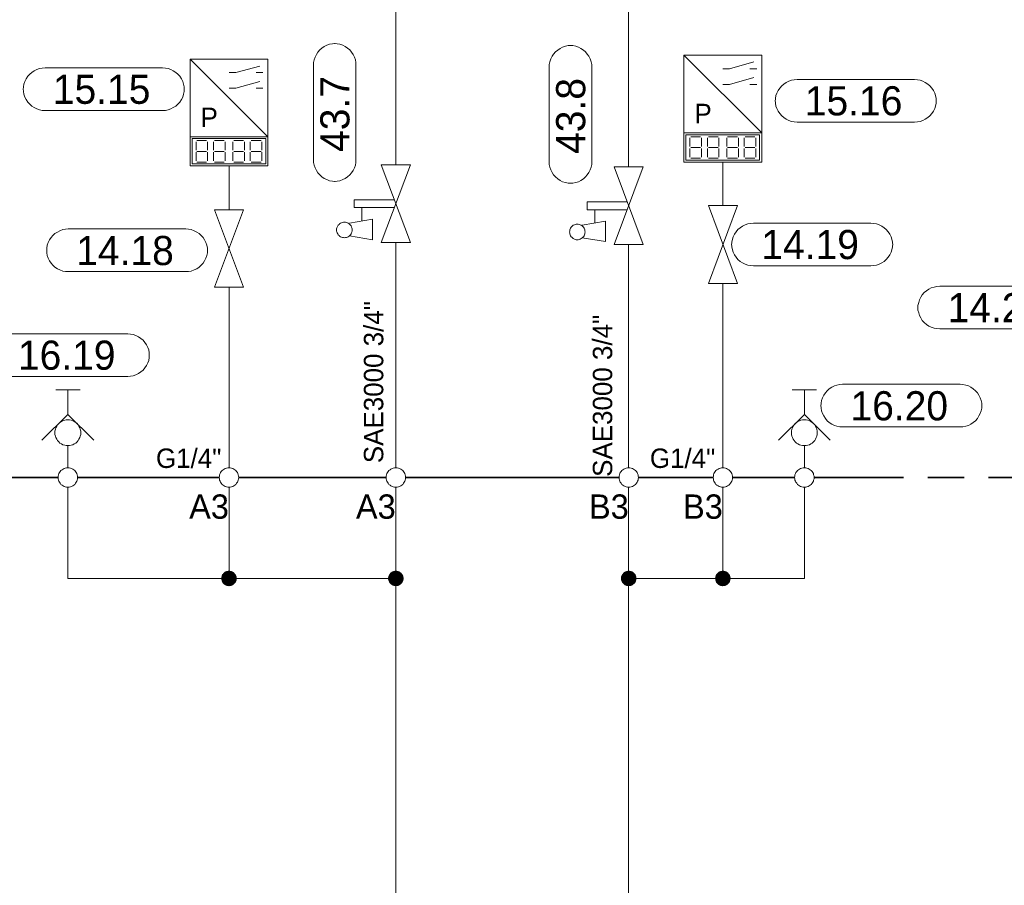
# Model space of a CAD drawing. Header units: millimetres. Extents: x 0 to 138, y 0 to 47.
# Tile 102 of 165: x 27.73 to 30.92, y 29.16 to 31.97. Entities that reach past the tile are written whole.
import ezdxf

# ---------------------------------------------------------------- set-up
doc = ezdxf.new("R2010")
doc.units = ezdxf.units.MM
for name, color, linetype in [('PDF_Geomertry', 7, 'Continuous'), ('PDF_Solid Fills', 7, 'Continuous'), ('PDF_Text', 7, 'Continuous')]:
    doc.layers.add(name, color=color, linetype=linetype)
doc.styles.add('PDF Arial', font='txt')

msp = doc.modelspace()

# ---------------------------------------------------------------- hatches: boundary and pattern name
at = {"layer": 'PDF_Solid Fills', "transparency": 33554559}
for points in [[(28.4118, 30.1554), (28.3938, 30.1735), (28.396, 30.1757)], [(28.4118, 30.1554), (28.396, 30.1757), (28.3988, 30.1776)], [(28.4118, 30.1554), (28.3988, 30.1776), (28.4021, 30.179)], [(28.4118, 30.1554), (28.4021, 30.179), (28.4049, 30.1799)], [(28.4118, 30.1554), (28.4049, 30.1799), (28.4085, 30.1804)], [(28.4118, 30.1554), (28.4085, 30.1804), (28.4118, 30.1813)], [(28.4118, 30.1554), (28.4118, 30.1813), (28.4146, 30.1804)], [(28.4118, 30.1554), (28.4146, 30.1804), (28.4182, 30.1799)], [(28.4118, 30.1554), (28.4182, 30.1799), (28.421, 30.179)], [(28.4118, 30.1554), (28.421, 30.179), (28.4243, 30.1776)], [(28.4118, 30.1554), (28.4243, 30.1776), (28.4271, 30.1757)], [(28.4118, 30.1554), (28.4271, 30.1757), (28.4293, 30.1735)], [(28.9521, 30.1554), (28.934, 30.1735), (28.9368, 30.1757)], [(28.9521, 30.1554), (28.9368, 30.1757), (28.9396, 30.1776)], [(28.9521, 30.1554), (28.9396, 30.1776), (28.9424, 30.179)], [(28.9521, 30.1554), (28.9424, 30.179), (28.946, 30.1799)], [(28.9521, 30.1554), (28.946, 30.1799), (28.9487, 30.1804)], [(28.9521, 30.1554), (28.9487, 30.1804), (28.9521, 30.1813)], [(28.9521, 30.1554), (28.9521, 30.1813), (28.9557, 30.1804)], [(28.9521, 30.1554), (28.9557, 30.1804), (28.9585, 30.1799)], [(28.9521, 30.1554), (28.9585, 30.1799), (28.9618, 30.179)], [(28.9521, 30.1554), (28.9618, 30.179), (28.9646, 30.1776)], [(28.9521, 30.1554), (28.9646, 30.1776), (28.9674, 30.1757)], [(28.9521, 30.1554), (28.9674, 30.1757), (28.9701, 30.1735)], [(29.7063, 30.1554), (29.689, 30.1735), (29.691, 30.1757)], [(29.7063, 30.1554), (29.691, 30.1757), (29.6938, 30.1776)], [(29.7063, 30.1554), (29.6938, 30.1776), (29.6974, 30.179)], [(29.7063, 30.1554), (29.6974, 30.179), (29.7001, 30.1799)], [(29.7063, 30.1554), (29.7001, 30.1799), (29.7035, 30.1804)], [(29.7063, 30.1554), (29.7035, 30.1804), (29.7063, 30.1813)], [(29.7063, 30.1554), (29.7063, 30.1813), (29.7099, 30.1804)], [(29.7063, 30.1554), (29.7099, 30.1804), (29.7132, 30.1799)], [(29.7063, 30.1554), (29.7132, 30.1799), (29.716, 30.179)], [(29.7063, 30.1554), (29.716, 30.179), (29.7196, 30.1776)], [(29.7063, 30.1554), (29.7196, 30.1776), (29.7215, 30.1757)], [(29.7063, 30.1554), (29.7215, 30.1757), (29.7243, 30.1735)], [(30.0113, 30.1554), (29.9938, 30.1735), (29.996, 30.1757)], [(30.0113, 30.1554), (29.996, 30.1757), (29.9987, 30.1776)], [(30.0113, 30.1554), (29.9987, 30.1776), (30.0021, 30.179)], [(30.0113, 30.1554), (30.0021, 30.179), (30.0049, 30.1799)], [(30.0113, 30.1554), (30.0049, 30.1799), (30.0085, 30.1804)], [(30.0113, 30.1554), (30.0085, 30.1804), (30.0113, 30.1813)], [(30.0113, 30.1554), (30.0113, 30.1813), (30.0146, 30.1804)], [(30.0113, 30.1554), (30.0146, 30.1804), (30.0182, 30.1799)], [(30.0113, 30.1554), (30.0182, 30.1799), (30.021, 30.179)], [(30.0113, 30.1554), (30.021, 30.179), (30.0243, 30.1776)], [(30.0113, 30.1554), (30.0243, 30.1776), (30.0271, 30.1757)], [(30.0113, 30.1554), (30.0271, 30.1757), (30.0293, 30.1735)], [(28.4118, 30.1554), (28.3863, 30.1554), (28.3868, 30.159)], [(28.4118, 30.1554), (28.3868, 30.1526), (28.3863, 30.1554)], [(28.4118, 30.1554), (28.3868, 30.159), (28.3876, 30.1624)], [(28.4118, 30.1554), (28.3876, 30.1493), (28.3868, 30.1526)], [(28.4118, 30.1554), (28.3876, 30.1624), (28.3882, 30.1651)], [(28.4118, 30.1554), (28.3882, 30.1465), (28.3876, 30.1493)], [(28.4118, 30.1554), (28.3882, 30.1651), (28.3896, 30.1688)], [(28.4118, 30.1554), (28.3896, 30.1429), (28.3882, 30.1465)], [(28.4118, 30.1554), (28.3896, 30.1688), (28.3918, 30.1707)], [(28.4118, 30.1554), (28.3918, 30.1401), (28.3896, 30.1429)], [(28.4118, 30.1554), (28.3918, 30.1707), (28.3938, 30.1735)], [(28.4118, 30.1554), (28.3938, 30.1382), (28.3918, 30.1401)], [(28.4118, 30.1554), (28.396, 30.136), (28.3938, 30.1382)], [(28.4118, 30.1554), (28.3988, 30.134), (28.396, 30.136)], [(28.4118, 30.1554), (28.4021, 30.1326), (28.3988, 30.134)], [(28.4118, 30.1554), (28.4049, 30.1313), (28.4021, 30.1326)], [(28.4118, 30.1554), (28.4085, 30.1313), (28.4049, 30.1313)], [(28.4118, 30.1554), (28.4118, 30.1304), (28.4085, 30.1313)], [(28.4118, 30.1554), (28.4293, 30.1735), (28.4312, 30.1707)], [(28.4118, 30.1554), (28.4312, 30.1707), (28.4335, 30.1688)], [(28.4118, 30.1554), (28.4335, 30.1688), (28.4349, 30.1651)], [(28.4118, 30.1554), (28.4349, 30.1651), (28.4363, 30.1624)], [(28.4118, 30.1554), (28.4363, 30.1624), (28.4363, 30.159)], [(28.4118, 30.1554), (28.4363, 30.159), (28.4368, 30.1554)], [(28.4118, 30.1554), (28.4146, 30.1313), (28.4118, 30.1304)], [(28.4118, 30.1554), (28.4182, 30.1313), (28.4146, 30.1313)], [(28.4118, 30.1554), (28.421, 30.1326), (28.4182, 30.1313)], [(28.4118, 30.1554), (28.4243, 30.134), (28.421, 30.1326)], [(28.4118, 30.1554), (28.4271, 30.136), (28.4243, 30.134)], [(28.4118, 30.1554), (28.4293, 30.1382), (28.4271, 30.136)], [(28.4118, 30.1554), (28.4312, 30.1401), (28.4293, 30.1382)], [(28.4118, 30.1554), (28.4335, 30.1429), (28.4312, 30.1401)], [(28.4118, 30.1554), (28.4349, 30.1465), (28.4335, 30.1429)], [(28.4118, 30.1554), (28.4363, 30.1493), (28.4349, 30.1465)], [(28.4118, 30.1554), (28.4363, 30.1526), (28.4363, 30.1493)], [(28.4118, 30.1554), (28.4368, 30.1554), (28.4363, 30.1526)], [(28.9521, 30.1554), (28.9271, 30.159), (28.9279, 30.1624)], [(28.9521, 30.1554), (28.9271, 30.1554), (28.9271, 30.159)], [(28.9521, 30.1554), (28.9271, 30.1526), (28.9271, 30.1554)], [(28.9521, 30.1554), (28.9279, 30.1493), (28.9271, 30.1526)], [(28.9521, 30.1554), (28.9279, 30.1624), (28.9293, 30.1651)], [(28.9521, 30.1554), (28.9293, 30.1465), (28.9279, 30.1493)], [(28.9521, 30.1554), (28.9293, 30.1651), (28.9307, 30.1688)], [(28.9521, 30.1554), (28.9307, 30.1429), (28.9293, 30.1465)], [(28.9521, 30.1554), (28.9307, 30.1688), (28.9321, 30.1707)], [(28.9521, 30.1554), (28.9321, 30.1401), (28.9307, 30.1429)], [(28.9521, 30.1554), (28.9321, 30.1707), (28.934, 30.1735)], [(28.9521, 30.1554), (28.934, 30.1382), (28.9321, 30.1401)], [(28.9521, 30.1554), (28.9368, 30.136), (28.934, 30.1382)], [(28.9521, 30.1554), (28.9396, 30.134), (28.9368, 30.136)], [(28.9521, 30.1554), (28.9424, 30.1326), (28.9396, 30.134)], [(28.9521, 30.1554), (28.946, 30.1313), (28.9424, 30.1326)], [(28.9521, 30.1554), (28.9487, 30.1313), (28.946, 30.1313)], [(28.9521, 30.1554), (28.9521, 30.1304), (28.9487, 30.1313)], [(28.9521, 30.1554), (28.9701, 30.1735), (28.9724, 30.1707)], [(28.9521, 30.1554), (28.9724, 30.1707), (28.9737, 30.1688)], [(28.9521, 30.1554), (28.9737, 30.1688), (28.9757, 30.1651)], [(28.9521, 30.1554), (28.9757, 30.1651), (28.9765, 30.1624)], [(28.9521, 30.1554), (28.9765, 30.1624), (28.9771, 30.159)], [(28.9521, 30.1554), (28.9771, 30.159), (28.9771, 30.1554)], [(28.9521, 30.1554), (28.9557, 30.1313), (28.9521, 30.1304)], [(28.9521, 30.1554), (28.9585, 30.1313), (28.9557, 30.1313)], [(28.9521, 30.1554), (28.9618, 30.1326), (28.9585, 30.1313)], [(28.9521, 30.1554), (28.9646, 30.134), (28.9618, 30.1326)], [(28.9521, 30.1554), (28.9674, 30.136), (28.9646, 30.134)], [(28.9521, 30.1554), (28.9701, 30.1382), (28.9674, 30.136)], [(28.9521, 30.1554), (28.9724, 30.1401), (28.9701, 30.1382)], [(28.9521, 30.1554), (28.9737, 30.1429), (28.9724, 30.1401)], [(28.9521, 30.1554), (28.9757, 30.1465), (28.9737, 30.1429)], [(28.9521, 30.1554), (28.9765, 30.1493), (28.9757, 30.1465)], [(28.9521, 30.1554), (28.9771, 30.1526), (28.9765, 30.1493)], [(28.9521, 30.1554), (28.9771, 30.1554), (28.9771, 30.1526)], [(29.7063, 30.1554), (29.6813, 30.1554), (29.6821, 30.159)], [(29.7063, 30.1554), (29.6821, 30.1526), (29.6813, 30.1554)], [(29.7063, 30.1554), (29.6821, 30.1624), (29.6835, 30.1651)], [(29.7063, 30.1554), (29.6821, 30.159), (29.6821, 30.1624)], [(29.7063, 30.1554), (29.6821, 30.1493), (29.6821, 30.1526)], [(29.7063, 30.1554), (29.6835, 30.1465), (29.6821, 30.1493)], [(29.7063, 30.1554), (29.6835, 30.1651), (29.6849, 30.1688)], [(29.7063, 30.1554), (29.6849, 30.1429), (29.6835, 30.1465)], [(29.7063, 30.1554), (29.6849, 30.1688), (29.6868, 30.1707)], [(29.7063, 30.1554), (29.6868, 30.1401), (29.6849, 30.1429)], [(29.7063, 30.1554), (29.6868, 30.1707), (29.689, 30.1735)], [(29.7063, 30.1554), (29.689, 30.1382), (29.6868, 30.1401)], [(29.7063, 30.1554), (29.691, 30.136), (29.689, 30.1382)], [(29.7063, 30.1554), (29.6938, 30.134), (29.691, 30.136)], [(29.7063, 30.1554), (29.6974, 30.1326), (29.6938, 30.134)], [(29.7063, 30.1554), (29.7001, 30.1313), (29.6974, 30.1326)], [(29.7063, 30.1554), (29.7035, 30.1313), (29.7001, 30.1313)], [(29.7063, 30.1554), (29.7063, 30.1304), (29.7035, 30.1313)], [(29.7063, 30.1554), (29.7243, 30.1735), (29.7265, 30.1707)], [(29.7063, 30.1554), (29.7265, 30.1707), (29.7285, 30.1688)], [(29.7063, 30.1554), (29.7285, 30.1688), (29.7299, 30.1651)], [(29.7063, 30.1554), (29.7299, 30.1651), (29.7307, 30.1624)], [(29.7063, 30.1554), (29.7307, 30.1624), (29.7313, 30.159)], [(29.7063, 30.1554), (29.7313, 30.159), (29.7321, 30.1554)], [(29.7063, 30.1554), (29.7099, 30.1313), (29.7063, 30.1304)], [(29.7063, 30.1554), (29.7132, 30.1313), (29.7099, 30.1313)], [(29.7063, 30.1554), (29.716, 30.1326), (29.7132, 30.1313)], [(29.7063, 30.1554), (29.7196, 30.134), (29.716, 30.1326)], [(29.7063, 30.1554), (29.7215, 30.136), (29.7196, 30.134)], [(29.7063, 30.1554), (29.7243, 30.1382), (29.7215, 30.136)], [(29.7063, 30.1554), (29.7265, 30.1401), (29.7243, 30.1382)], [(29.7063, 30.1554), (29.7285, 30.1429), (29.7265, 30.1401)], [(29.7063, 30.1554), (29.7299, 30.1465), (29.7285, 30.1429)], [(29.7063, 30.1554), (29.7307, 30.1493), (29.7299, 30.1465)], [(29.7063, 30.1554), (29.7313, 30.1526), (29.7307, 30.1493)], [(29.7063, 30.1554), (29.7321, 30.1554), (29.7313, 30.1526)], [(30.0113, 30.1554), (29.9863, 30.1554), (29.9868, 30.159)], [(30.0113, 30.1554), (29.9868, 30.1526), (29.9863, 30.1554)], [(30.0113, 30.1554), (29.9868, 30.159), (29.9876, 30.1624)], [(30.0113, 30.1554), (29.9876, 30.1493), (29.9868, 30.1526)], [(30.0113, 30.1554), (29.9876, 30.1624), (29.9882, 30.1651)], [(30.0113, 30.1554), (29.9882, 30.1465), (29.9876, 30.1493)], [(30.0113, 30.1554), (29.9882, 30.1651), (29.9896, 30.1688)], [(30.0113, 30.1554), (29.9896, 30.1429), (29.9882, 30.1465)], [(30.0113, 30.1554), (29.9896, 30.1688), (29.9918, 30.1707)], [(30.0113, 30.1554), (29.9918, 30.1401), (29.9896, 30.1429)], [(30.0113, 30.1554), (29.9918, 30.1707), (29.9938, 30.1735)], [(30.0113, 30.1554), (29.9938, 30.1382), (29.9918, 30.1401)], [(30.0113, 30.1554), (29.996, 30.136), (29.9938, 30.1382)], [(30.0113, 30.1554), (29.9987, 30.134), (29.996, 30.136)], [(30.0113, 30.1554), (30.0021, 30.1326), (29.9987, 30.134)], [(30.0113, 30.1554), (30.0049, 30.1313), (30.0021, 30.1326)], [(30.0113, 30.1554), (30.0085, 30.1313), (30.0049, 30.1313)], [(30.0113, 30.1554), (30.0113, 30.1304), (30.0085, 30.1313)], [(30.0113, 30.1554), (30.0293, 30.1735), (30.0313, 30.1707)], [(30.0113, 30.1554), (30.0313, 30.1707), (30.0335, 30.1688)], [(30.0113, 30.1554), (30.0335, 30.1688), (30.0349, 30.1651)], [(30.0113, 30.1554), (30.0349, 30.1651), (30.0354, 30.1624)], [(30.0113, 30.1554), (30.0354, 30.1624), (30.0363, 30.159)], [(30.0113, 30.1554), (30.0363, 30.159), (30.0368, 30.1554)], [(30.0113, 30.1554), (30.0146, 30.1313), (30.0113, 30.1304)], [(30.0113, 30.1554), (30.0182, 30.1313), (30.0146, 30.1313)], [(30.0113, 30.1554), (30.021, 30.1326), (30.0182, 30.1313)], [(30.0113, 30.1554), (30.0243, 30.134), (30.021, 30.1326)], [(30.0113, 30.1554), (30.0271, 30.136), (30.0243, 30.134)], [(30.0113, 30.1554), (30.0293, 30.1382), (30.0271, 30.136)], [(30.0113, 30.1554), (30.0313, 30.1401), (30.0293, 30.1382)], [(30.0113, 30.1554), (30.0335, 30.1429), (30.0313, 30.1401)], [(30.0113, 30.1554), (30.0349, 30.1465), (30.0335, 30.1429)], [(30.0113, 30.1554), (30.0354, 30.1493), (30.0349, 30.1465)], [(30.0113, 30.1554), (30.0363, 30.1526), (30.0354, 30.1493)], [(30.0113, 30.1554), (30.0368, 30.1554), (30.0363, 30.1526)]]:
    msp.add_hatch(color=256, dxfattribs=at).paths.add_polyline_path(points)

# ---------------------------------------------------------------- linework, layer by layer
at = {"layer": 'PDF_Geomertry', "lineweight": 15}
for points in [[(28.9521, 32.8304), (28.9521, 31.4951)], [(29.7063, 32.8304), (29.7063, 31.4888)], [(28.2854, 31.586), (28.2854, 31.4915), (28.5376, 31.4915), (28.5376, 31.586), (28.2854, 31.8374)], [(29.8854, 31.5985), (29.8854, 31.504), (30.1376, 31.504), (30.1376, 31.5985), (29.8854, 31.8499)], [(28.4118, 31.7938), (28.4335, 31.7938), (28.5118, 31.8151)], [(30.0113, 31.8063), (30.0335, 31.8063), (30.1118, 31.8285)], [(30.0993, 31.8063), (30.1215, 31.8063)], [(28.4993, 31.7938), (28.5215, 31.7938)], [(30.0113, 31.7554), (30.0335, 31.7554), (30.1118, 31.7776)], [(28.4118, 31.7429), (28.4335, 31.7429), (28.5118, 31.7651)], [(28.4993, 31.7429), (28.5215, 31.7429)], [(30.0993, 31.7554), (30.1215, 31.7554)], [(29.9049, 31.5549), (29.9049, 31.5826)], [(29.9076, 31.586), (29.939, 31.586)], [(29.9424, 31.5826), (29.9424, 31.5549)], [(29.9613, 31.5549), (29.9613, 31.5826)], [(29.9646, 31.586), (29.996, 31.586)], [(29.9987, 31.5826), (29.9987, 31.5549)], [(30.0243, 31.5549), (30.0243, 31.5826)], [(30.0271, 31.586), (30.0585, 31.586)], [(30.0618, 31.5826), (30.0618, 31.5549)], [(30.0807, 31.5549), (30.0807, 31.5826)], [(30.084, 31.586), (30.1154, 31.586)], [(30.1182, 31.5826), (30.1182, 31.5549)], [(28.3049, 31.5424), (28.3049, 31.5701)], [(28.3076, 31.5735), (28.339, 31.5735)], [(28.3424, 31.5701), (28.3424, 31.5424)], [(28.3613, 31.5424), (28.3613, 31.5701)], [(28.3646, 31.5735), (28.396, 31.5735)], [(28.3988, 31.5701), (28.3988, 31.5424)], [(28.4243, 31.5424), (28.4243, 31.5701)], [(28.4271, 31.5735), (28.4585, 31.5735)], [(28.4618, 31.5701), (28.4618, 31.5424)], [(28.4807, 31.5424), (28.4807, 31.5701)], [(28.484, 31.5735), (28.5154, 31.5735)], [(28.5182, 31.5701), (28.5182, 31.5424)], [(29.9049, 31.5201), (29.9049, 31.5485)], [(29.9076, 31.5513), (29.939, 31.5513)], [(29.9424, 31.5485), (29.9424, 31.5201)], [(29.9613, 31.5201), (29.9613, 31.5485)], [(29.9646, 31.5513), (29.996, 31.5513)], [(29.9987, 31.5485), (29.9987, 31.5201)], [(30.0243, 31.5201), (30.0243, 31.5485)], [(30.0271, 31.5513), (30.0585, 31.5513)], [(30.0618, 31.5485), (30.0618, 31.5201)], [(30.0807, 31.5201), (30.0807, 31.5485)], [(30.084, 31.5513), (30.1154, 31.5513)], [(30.1182, 31.5485), (30.1182, 31.5201)], [(28.3049, 31.5076), (28.3049, 31.536)], [(28.3076, 31.5388), (28.339, 31.5388)], [(28.3424, 31.536), (28.3424, 31.5076)], [(28.3613, 31.5076), (28.3613, 31.536)], [(28.3646, 31.5388), (28.396, 31.5388)], [(28.3988, 31.536), (28.3988, 31.5076)], [(28.4243, 31.5076), (28.4243, 31.536)], [(28.4271, 31.5388), (28.4585, 31.5388)], [(28.4618, 31.536), (28.4618, 31.5076)], [(28.4807, 31.5076), (28.4807, 31.536)], [(28.484, 31.5388), (28.5154, 31.5388)], [(28.5182, 31.536), (28.5182, 31.5076)], [(29.939, 31.5165), (29.9076, 31.5165)], [(29.996, 31.5165), (29.9646, 31.5165)], [(30.0585, 31.5165), (30.0271, 31.5165)], [(30.1154, 31.5165), (30.084, 31.5165)], [(28.339, 31.504), (28.3076, 31.504)], [(28.396, 31.504), (28.3646, 31.504)], [(28.4118, 31.4915), (28.4118, 31.3499)], [(28.4585, 31.504), (28.4271, 31.504)], [(28.5154, 31.504), (28.484, 31.504)], [(30.0113, 31.504), (30.0113, 31.3632)], [(28.946, 31.3568), (28.8168, 31.3568), (28.8168, 31.3818), (28.946, 31.3818)], [(28.8424, 31.3124), (28.8424, 31.3568)], [(29.7001, 31.3499), (29.5715, 31.3499), (29.5715, 31.3757), (29.7001, 31.3757)], [(29.5965, 31.3063), (29.5965, 31.3499)], [(28.8015, 31.2651), (28.8765, 31.2526), (28.8765, 31.3188), (28.8015, 31.3063)], [(29.5557, 31.259), (29.6313, 31.2465), (29.6313, 31.3124), (29.5557, 31.2999)], [(28.9521, 31.2437), (28.9521, 30.5138)], [(29.7063, 31.2374), (29.7063, 30.5138)], [(30.0113, 31.111), (30.0113, 30.5138)], [(31.0946, 30.9638), (30.714, 30.9638), (30.7049, 30.9646), (30.696, 30.966), (30.6868, 30.9693), (30.6785, 30.9729), (30.671, 30.9785), (30.664, 30.9846), (30.6576, 30.9915), (30.6529, 30.9993), (30.6488, 31.0076), (30.646, 31.016), (30.6437, 31.0249), (30.6432, 31.0346), (30.6432, 31.0313), (30.6437, 31.0401), (30.646, 31.0493), (30.6488, 31.0582), (30.6529, 31.0665), (30.6576, 31.0743), (30.664, 31.0813), (30.671, 31.0874), (30.6785, 31.0924), (30.6868, 31.0965), (30.696, 31.0993), (30.7049, 31.1013), (30.714, 31.1021), (31.0946, 31.1021)], [(28.4118, 31.0985), (28.4118, 30.5138)], [(27.7029, 30.9479), (28.0835, 30.9479), (28.0835, 30.9479), (28.0924, 30.9471), (28.1015, 30.9457), (28.1099, 30.9424), (28.1182, 30.9382), (28.1265, 30.9332), (28.1335, 30.9271), (28.139, 30.9201), (28.1446, 30.9124), (28.1488, 30.904), (28.1515, 30.8957), (28.1529, 30.8868), (28.1535, 30.8771), (28.1535, 30.8804), (28.1529, 30.8715), (28.1515, 30.8618), (28.1488, 30.8535), (28.1446, 30.8451), (28.139, 30.8374), (28.1335, 30.8304), (28.1265, 30.8243), (28.1182, 30.8193), (28.1099, 30.8151), (28.1015, 30.8118), (28.0924, 30.8104), (28.0835, 30.8096), (27.7029, 30.8096)], [(27.8507, 30.766), (27.9293, 30.766)], [(27.8896, 30.6868), (27.8896, 30.766)], [(30.2363, 30.766), (30.3146, 30.766)], [(30.2757, 30.6868), (30.2757, 30.766)], [(27.9738, 30.6035), (27.8896, 30.6868), (27.8057, 30.6035)], [(30.359, 30.6035), (30.2757, 30.6868), (30.1918, 30.6035)], [(27.8896, 30.586), (27.8896, 30.561), (27.8896, 30.5138)], [(30.2757, 30.586), (30.2757, 30.561), (30.2757, 30.5138)], [(27.8896, 30.4513), (27.8896, 30.1554), (28.4118, 30.1554), (28.9521, 30.1554)], [(28.4118, 30.4513), (28.4118, 30.1554)], [(28.9521, 30.4513), (28.9521, 30.1554), (28.9521, 28.8638)], [(29.7063, 28.8638), (29.7063, 30.1554), (29.7063, 30.4513)], [(29.7063, 30.1554), (30.0113, 30.1554), (30.2757, 30.1554), (30.2757, 30.4513)], [(30.0113, 30.4513), (30.0113, 30.1554)]]:
    msp.add_lwpolyline(points, dxfattribs=at)
for points in [[(28.7529, 31.8882), (28.7618, 31.8874), (28.771, 31.8854), (28.7799, 31.8826), (28.7882, 31.8785), (28.796, 31.8729), (28.8029, 31.8674), (28.8085, 31.8604), (28.814, 31.8526), (28.8182, 31.8443), (28.821, 31.8354), (28.8229, 31.8263), (28.8229, 31.8174), (28.8229, 31.5124), (28.8229, 31.5026), (28.821, 31.4937), (28.8182, 31.4854), (28.814, 31.4771), (28.8085, 31.4693), (28.8029, 31.4624), (28.796, 31.4563), (28.7882, 31.4507), (28.7799, 31.4471), (28.771, 31.4438), (28.7618, 31.4424), (28.7529, 31.4415), (28.7557, 31.4415), (28.7465, 31.4424), (28.7376, 31.4438), (28.7285, 31.4471), (28.7201, 31.4507), (28.7126, 31.4563), (28.7057, 31.4624), (28.6993, 31.4693), (28.6946, 31.4771), (28.6904, 31.4854), (28.6876, 31.4937), (28.6854, 31.5026), (28.6849, 31.5124), (28.6849, 31.8174), (28.6854, 31.8263), (28.6876, 31.8354), (28.6904, 31.8443), (28.6946, 31.8526), (28.6993, 31.8604), (28.7057, 31.8674), (28.7126, 31.8729), (28.7201, 31.8785), (28.7285, 31.8826), (28.7376, 31.8854), (28.7465, 31.8874), (28.7557, 31.8882), (28.7529, 31.8882)], [(29.5168, 31.8813), (29.5257, 31.8813), (29.5349, 31.879), (29.5437, 31.8763), (29.5515, 31.8721), (29.5599, 31.8665), (29.5668, 31.861), (29.5724, 31.854), (29.5779, 31.8465), (29.5821, 31.8382), (29.5849, 31.829), (29.5868, 31.8201), (29.5868, 31.811), (29.5868, 31.5063), (29.5868, 31.4965), (29.5849, 31.4874), (29.5821, 31.479), (29.5779, 31.4707), (29.5724, 31.4632), (29.5668, 31.4563), (29.5599, 31.4499), (29.5515, 31.4443), (29.5437, 31.4401), (29.5349, 31.4374), (29.5257, 31.436), (29.5168, 31.4354), (29.5196, 31.4354), (29.5104, 31.436), (29.5015, 31.4374), (29.4924, 31.4401), (29.484, 31.4443), (29.4765, 31.4499), (29.4696, 31.4563), (29.4632, 31.4632), (29.4585, 31.4707), (29.4543, 31.479), (29.4515, 31.4874), (29.4493, 31.4965), (29.4487, 31.5063), (29.4487, 31.811), (29.4493, 31.8201), (29.4515, 31.829), (29.4543, 31.8382), (29.4585, 31.8465), (29.4632, 31.854), (29.4696, 31.861), (29.4765, 31.8665), (29.484, 31.8721), (29.4924, 31.8763), (29.5015, 31.879), (29.5104, 31.8813), (29.5196, 31.8813), (29.5168, 31.8813)], [(28.2854, 31.586), (28.5376, 31.586), (28.5376, 31.8374), (28.2854, 31.8374), (28.2854, 31.586)], [(29.8854, 31.5985), (30.1376, 31.5985), (30.1376, 31.8499), (29.8854, 31.8499), (29.8854, 31.5985)], [(28.196, 31.809), (28.2057, 31.8082), (28.2146, 31.8068), (28.2229, 31.804), (28.2312, 31.7999), (28.239, 31.7943), (28.246, 31.7888), (28.2521, 31.7818), (28.2576, 31.7735), (28.2618, 31.7651), (28.2646, 31.7568), (28.266, 31.7479), (28.2668, 31.7388), (28.2668, 31.7415), (28.266, 31.7326), (28.2646, 31.7235), (28.2618, 31.7146), (28.2576, 31.7063), (28.2521, 31.6985), (28.246, 31.6915), (28.239, 31.6854), (28.2312, 31.6804), (28.2229, 31.6763), (28.2146, 31.6735), (28.2057, 31.6715), (28.196, 31.6707), (27.816, 31.6707), (27.8062, 31.6715), (27.7974, 31.6735), (27.789, 31.6763), (27.7807, 31.6804), (27.7729, 31.6854), (27.766, 31.6915), (27.7599, 31.6985), (27.7549, 31.7063), (27.7507, 31.7146), (27.7474, 31.7235), (27.746, 31.7326), (27.7451, 31.7415), (27.7451, 31.7388), (27.746, 31.7479), (27.7474, 31.7568), (27.7507, 31.7651), (27.7549, 31.7735), (27.7599, 31.7818), (27.766, 31.7888), (27.7729, 31.7943), (27.7807, 31.7999), (27.789, 31.804), (27.7974, 31.8068), (27.8062, 31.8082), (27.816, 31.809), (28.196, 31.809)], [(30.6321, 31.7715), (30.6418, 31.7707), (30.6507, 31.7693), (30.659, 31.766), (30.6674, 31.7618), (30.6751, 31.7568), (30.6821, 31.7507), (30.6882, 31.7437), (30.6938, 31.736), (30.6979, 31.7276), (30.7007, 31.7193), (30.7021, 31.7096), (30.7029, 31.7007), (30.7029, 31.704), (30.7021, 31.6943), (30.7007, 31.6854), (30.6979, 31.6771), (30.6938, 31.6688), (30.6882, 31.661), (30.6821, 31.654), (30.6751, 31.6479), (30.6674, 31.6429), (30.659, 31.6388), (30.6507, 31.6354), (30.6418, 31.634), (30.6321, 31.6332), (30.2521, 31.6332), (30.2424, 31.634), (30.2335, 31.6354), (30.2251, 31.6388), (30.2168, 31.6429), (30.209, 31.6479), (30.2021, 31.654), (30.196, 31.661), (30.191, 31.6688), (30.1868, 31.6771), (30.1835, 31.6854), (30.1821, 31.6943), (30.1813, 31.704), (30.1813, 31.7007), (30.1821, 31.7096), (30.1835, 31.7193), (30.1868, 31.7276), (30.191, 31.736), (30.196, 31.7437), (30.2021, 31.7507), (30.209, 31.7568), (30.2168, 31.7618), (30.2251, 31.766), (30.2335, 31.7693), (30.2424, 31.7707), (30.2521, 31.7715), (30.6321, 31.7715)], [(28.2924, 31.5799), (28.5313, 31.5799), (28.5313, 31.4979), (28.2924, 31.4979), (28.2924, 31.5799)], [(29.8918, 31.5924), (30.1307, 31.5924), (30.1307, 31.5104), (29.8918, 31.5104), (29.8918, 31.5924)], [(28.9049, 31.2437), (28.9993, 31.4951), (28.9049, 31.4951), (28.9993, 31.2437), (28.9049, 31.2437)], [(29.6599, 31.2374), (29.7535, 31.4888), (29.6599, 31.4888), (29.7535, 31.2374), (29.6599, 31.2374)], [(29.9646, 31.111), (30.0585, 31.3632), (29.9646, 31.3632), (30.0585, 31.111), (29.9646, 31.111)], [(28.3646, 31.0985), (28.4585, 31.3499), (28.3646, 31.3499), (28.4585, 31.0985), (28.3646, 31.0985)], [(28.8104, 31.284), (28.8104, 31.2874), (28.8099, 31.291), (28.809, 31.2938), (28.8076, 31.2971), (28.8057, 31.2993), (28.8035, 31.3021), (28.8007, 31.304), (28.7979, 31.3063), (28.7951, 31.3076), (28.7924, 31.3082), (28.789, 31.309), (28.7854, 31.3096), (28.7821, 31.309), (28.7793, 31.3082), (28.7757, 31.3076), (28.7729, 31.3063), (28.7701, 31.304), (28.7682, 31.3021), (28.7654, 31.2993), (28.764, 31.2971), (28.7626, 31.2938), (28.7613, 31.291), (28.7604, 31.2874), (28.7604, 31.284), (28.7604, 31.2813), (28.7613, 31.2776), (28.7626, 31.2749), (28.764, 31.2715), (28.7654, 31.2687), (28.7682, 31.2665), (28.7701, 31.2646), (28.7729, 31.2624), (28.7757, 31.261), (28.7793, 31.2596), (28.7821, 31.2596), (28.7854, 31.259), (28.789, 31.2596), (28.7924, 31.2596), (28.7951, 31.261), (28.7979, 31.2624), (28.8007, 31.2646), (28.8035, 31.2665), (28.8057, 31.2687), (28.8076, 31.2715), (28.809, 31.2749), (28.8099, 31.2776), (28.8104, 31.2813), (28.8104, 31.284)], [(29.5654, 31.2776), (29.5646, 31.2813), (29.564, 31.2846), (29.5632, 31.2874), (29.5618, 31.2901), (29.5599, 31.2929), (29.5576, 31.2957), (29.5557, 31.2979), (29.5529, 31.2999), (29.5493, 31.3013), (29.5465, 31.3021), (29.5432, 31.3026), (29.5404, 31.3035), (29.5368, 31.3026), (29.5335, 31.3021), (29.5307, 31.3013), (29.5271, 31.2999), (29.5243, 31.2979), (29.5224, 31.2957), (29.5201, 31.2929), (29.5182, 31.2901), (29.5168, 31.2874), (29.516, 31.2846), (29.5154, 31.2813), (29.5146, 31.2776), (29.5154, 31.2749), (29.516, 31.2715), (29.5168, 31.2687), (29.5182, 31.2651), (29.5201, 31.2624), (29.5224, 31.2604), (29.5243, 31.2582), (29.5271, 31.2563), (29.5307, 31.2549), (29.5335, 31.2535), (29.5368, 31.2526), (29.5404, 31.2526), (29.5432, 31.2526), (29.5465, 31.2535), (29.5493, 31.2549), (29.5529, 31.2563), (29.5557, 31.2582), (29.5576, 31.2604), (29.5599, 31.2624), (29.5618, 31.2651), (29.5632, 31.2687), (29.564, 31.2715), (29.5646, 31.2749), (29.5654, 31.2776)], [(30.491, 31.3063), (30.5001, 31.3054), (30.509, 31.304), (30.5182, 31.3007), (30.5265, 31.2965), (30.534, 31.2915), (30.541, 31.2854), (30.5474, 31.2785), (30.5521, 31.2707), (30.5563, 31.2624), (30.559, 31.254), (30.5612, 31.2451), (30.5618, 31.2354), (30.5618, 31.2388), (30.5612, 31.2299), (30.559, 31.2201), (30.5563, 31.2118), (30.5521, 31.2035), (30.5474, 31.1957), (30.541, 31.1887), (30.534, 31.1826), (30.5265, 31.1776), (30.5182, 31.1735), (30.509, 31.1701), (30.5001, 31.1688), (30.491, 31.1679), (30.1104, 31.1679), (30.1015, 31.1688), (30.0924, 31.1701), (30.0835, 31.1735), (30.0751, 31.1776), (30.0674, 31.1826), (30.0604, 31.1887), (30.0543, 31.1957), (30.0493, 31.2035), (30.0451, 31.2118), (30.0424, 31.2201), (30.0404, 31.2299), (30.0396, 31.2388), (30.0396, 31.2354), (30.0404, 31.2451), (30.0424, 31.254), (30.0451, 31.2624), (30.0493, 31.2707), (30.0543, 31.2785), (30.0604, 31.2854), (30.0674, 31.2915), (30.0751, 31.2965), (30.0835, 31.3007), (30.0924, 31.304), (30.1015, 31.3054), (30.1104, 31.3063), (30.491, 31.3063)], [(28.2715, 31.2874), (28.2807, 31.2868), (28.2896, 31.2854), (28.2988, 31.2818), (28.3071, 31.2776), (28.3146, 31.2729), (28.3215, 31.2665), (28.3279, 31.2596), (28.3326, 31.2521), (28.3368, 31.2437), (28.3396, 31.2346), (28.3418, 31.2257), (28.3424, 31.2165), (28.3424, 31.2201), (28.3418, 31.2104), (28.3396, 31.2013), (28.3368, 31.1929), (28.3326, 31.1846), (28.3279, 31.1771), (28.3215, 31.1701), (28.3146, 31.1638), (28.3071, 31.1582), (28.2988, 31.1549), (28.2896, 31.1513), (28.2807, 31.1499), (28.2715, 31.1493), (27.891, 31.1493), (27.8821, 31.1499), (27.8729, 31.1513), (27.864, 31.1549), (27.8557, 31.1582), (27.8479, 31.1638), (27.841, 31.1701), (27.8354, 31.1771), (27.8299, 31.1846), (27.8257, 31.1929), (27.8229, 31.2013), (27.821, 31.2104), (27.821, 31.2201), (27.821, 31.2165), (27.821, 31.2257), (27.8229, 31.2346), (27.8257, 31.2437), (27.8299, 31.2521), (27.8354, 31.2596), (27.841, 31.2665), (27.8479, 31.2729), (27.8557, 31.2776), (27.864, 31.2818), (27.8729, 31.2854), (27.8821, 31.2868), (27.891, 31.2874), (28.2715, 31.2874)], [(30.7799, 30.7846), (30.789, 30.784), (30.7987, 30.7818), (30.8071, 30.779), (30.8154, 30.7749), (30.8229, 30.7701), (30.8299, 30.7638), (30.8363, 30.7568), (30.841, 30.7493), (30.8451, 30.741), (30.8487, 30.7318), (30.8501, 30.7229), (30.8507, 30.7138), (30.8507, 30.7165), (30.8501, 30.7076), (30.8487, 30.6985), (30.8451, 30.6896), (30.841, 30.6818), (30.8363, 30.6735), (30.8299, 30.6665), (30.8229, 30.661), (30.8154, 30.6554), (30.8071, 30.6513), (30.7987, 30.6485), (30.789, 30.6465), (30.7799, 30.6465), (30.3993, 30.6465), (30.3904, 30.6465), (30.3813, 30.6485), (30.3729, 30.6513), (30.3646, 30.6554), (30.3563, 30.661), (30.3493, 30.6665), (30.3438, 30.6735), (30.3382, 30.6818), (30.334, 30.6896), (30.3313, 30.6985), (30.3299, 30.7076), (30.3293, 30.7165), (30.3293, 30.7138), (30.3299, 30.7229), (30.3313, 30.7318), (30.334, 30.741), (30.3382, 30.7493), (30.3438, 30.7568), (30.3493, 30.7638), (30.3563, 30.7701), (30.3646, 30.7749), (30.3729, 30.779), (30.3813, 30.7818), (30.3904, 30.784), (30.3993, 30.7846), (30.7799, 30.7846)], [(27.9321, 30.6276), (27.9312, 30.6332), (27.9299, 30.6388), (27.9285, 30.6437), (27.9257, 30.6485), (27.9229, 30.6535), (27.9196, 30.6576), (27.9154, 30.661), (27.9104, 30.6638), (27.9057, 30.6665), (27.9007, 30.6679), (27.8951, 30.6693), (27.8896, 30.6693), (27.884, 30.6693), (27.8793, 30.6679), (27.8738, 30.6665), (27.8687, 30.6638), (27.864, 30.661), (27.8599, 30.6576), (27.8562, 30.6535), (27.8535, 30.6485), (27.8507, 30.6437), (27.8493, 30.6388), (27.8479, 30.6332), (27.8479, 30.6276), (27.8479, 30.6221), (27.8493, 30.6165), (27.8507, 30.6118), (27.8535, 30.6068), (27.8562, 30.6021), (27.8599, 30.5979), (27.864, 30.5943), (27.8687, 30.5915), (27.8738, 30.5888), (27.8793, 30.5874), (27.884, 30.586), (27.8896, 30.586), (27.8951, 30.586), (27.9007, 30.5874), (27.9057, 30.5888), (27.9104, 30.5915), (27.9154, 30.5943), (27.9196, 30.5979), (27.9229, 30.6021), (27.9257, 30.6068), (27.9285, 30.6118), (27.9299, 30.6165), (27.9312, 30.6221), (27.9321, 30.6276)], [(30.3174, 30.6276), (30.3174, 30.6332), (30.316, 30.6388), (30.314, 30.6437), (30.3118, 30.6485), (30.309, 30.6535), (30.3049, 30.6576), (30.3007, 30.661), (30.2965, 30.6638), (30.2918, 30.6665), (30.2863, 30.6679), (30.2813, 30.6693), (30.2757, 30.6693), (30.2701, 30.6693), (30.2646, 30.6679), (30.2599, 30.6665), (30.2549, 30.6638), (30.2501, 30.661), (30.246, 30.6576), (30.2424, 30.6535), (30.239, 30.6485), (30.2368, 30.6437), (30.2349, 30.6388), (30.234, 30.6332), (30.2335, 30.6276), (30.234, 30.6221), (30.2349, 30.6165), (30.2368, 30.6118), (30.239, 30.6068), (30.2424, 30.6021), (30.246, 30.5979), (30.2501, 30.5943), (30.2549, 30.5915), (30.2599, 30.5888), (30.2646, 30.5874), (30.2701, 30.586), (30.2757, 30.586), (30.2813, 30.586), (30.2863, 30.5874), (30.2918, 30.5888), (30.2965, 30.5915), (30.3007, 30.5943), (30.3049, 30.5979), (30.309, 30.6021), (30.3118, 30.6068), (30.314, 30.6118), (30.316, 30.6165), (30.3174, 30.6221), (30.3174, 30.6276)], [(27.921, 30.4826), (27.921, 30.4868), (27.9201, 30.491), (27.9187, 30.4951), (27.9168, 30.4985), (27.9146, 30.5021), (27.9118, 30.5049), (27.909, 30.5076), (27.9057, 30.5096), (27.9015, 30.5118), (27.8979, 30.5132), (27.8938, 30.5138), (27.8896, 30.5138), (27.8854, 30.5138), (27.8813, 30.5132), (27.8779, 30.5118), (27.8743, 30.5096), (27.871, 30.5076), (27.8674, 30.5049), (27.8646, 30.5021), (27.8626, 30.4985), (27.8604, 30.4951), (27.859, 30.491), (27.8585, 30.4868), (27.8585, 30.4826), (27.8585, 30.4785), (27.859, 30.4743), (27.8604, 30.4707), (27.8626, 30.4674), (27.8646, 30.4638), (27.8674, 30.4604), (27.871, 30.4576), (27.8743, 30.4554), (27.8779, 30.4535), (27.8813, 30.4521), (27.8854, 30.4513), (27.8896, 30.4513), (27.8938, 30.4513), (27.8979, 30.4521), (27.9015, 30.4535), (27.9057, 30.4554), (27.909, 30.4576), (27.9118, 30.4604), (27.9146, 30.4638), (27.9168, 30.4674), (27.9187, 30.4707), (27.9201, 30.4743), (27.921, 30.4785), (27.921, 30.4826)], [(28.4432, 30.4826), (28.4424, 30.4868), (28.4418, 30.491), (28.4404, 30.4951), (28.439, 30.4985), (28.4363, 30.5021), (28.434, 30.5049), (28.4307, 30.5076), (28.4271, 30.5096), (28.4238, 30.5118), (28.4196, 30.5132), (28.4154, 30.5138), (28.4118, 30.5138), (28.4076, 30.5138), (28.4035, 30.5132), (28.3993, 30.5118), (28.396, 30.5096), (28.3924, 30.5076), (28.3896, 30.5049), (28.3868, 30.5021), (28.384, 30.4985), (28.3826, 30.4951), (28.3813, 30.491), (28.3807, 30.4868), (28.3799, 30.4826), (28.3807, 30.4785), (28.3813, 30.4743), (28.3826, 30.4707), (28.384, 30.4674), (28.3868, 30.4638), (28.3896, 30.4604), (28.3924, 30.4576), (28.396, 30.4554), (28.3993, 30.4535), (28.4035, 30.4521), (28.4076, 30.4513), (28.4118, 30.4513), (28.4154, 30.4513), (28.4196, 30.4521), (28.4238, 30.4535), (28.4271, 30.4554), (28.4307, 30.4576), (28.434, 30.4604), (28.4363, 30.4638), (28.439, 30.4674), (28.4404, 30.4707), (28.4418, 30.4743), (28.4424, 30.4785), (28.4432, 30.4826)], [(28.9835, 30.4826), (28.9835, 30.4868), (28.9826, 30.491), (28.9813, 30.4951), (28.9793, 30.4985), (28.9771, 30.5021), (28.9743, 30.5049), (28.9715, 30.5076), (28.9682, 30.5096), (28.964, 30.5118), (28.9604, 30.5132), (28.9563, 30.5138), (28.9521, 30.5138), (28.9479, 30.5138), (28.9438, 30.5132), (28.9404, 30.5118), (28.9362, 30.5096), (28.9335, 30.5076), (28.9299, 30.5049), (28.9271, 30.5021), (28.9251, 30.4985), (28.9229, 30.4951), (28.9215, 30.491), (28.921, 30.4868), (28.921, 30.4826), (28.921, 30.4785), (28.9215, 30.4743), (28.9229, 30.4707), (28.9251, 30.4674), (28.9271, 30.4638), (28.9299, 30.4604), (28.9335, 30.4576), (28.9362, 30.4554), (28.9404, 30.4535), (28.9438, 30.4521), (28.9479, 30.4513), (28.9521, 30.4513), (28.9563, 30.4513), (28.9604, 30.4521), (28.964, 30.4535), (28.9682, 30.4554), (28.9715, 30.4576), (28.9743, 30.4604), (28.9771, 30.4638), (28.9793, 30.4674), (28.9813, 30.4707), (28.9826, 30.4743), (28.9835, 30.4785), (28.9835, 30.4826)], [(29.7382, 30.4826), (29.7376, 30.4868), (29.7368, 30.491), (29.7354, 30.4951), (29.734, 30.4985), (29.7313, 30.5021), (29.7285, 30.5049), (29.7257, 30.5076), (29.7224, 30.5096), (29.7188, 30.5118), (29.7146, 30.5132), (29.7104, 30.5138), (29.7063, 30.5138), (29.7029, 30.5138), (29.6987, 30.5132), (29.6946, 30.5118), (29.691, 30.5096), (29.6876, 30.5076), (29.684, 30.5049), (29.6821, 30.5021), (29.6793, 30.4985), (29.6779, 30.4951), (29.6765, 30.491), (29.6757, 30.4868), (29.6751, 30.4826), (29.6757, 30.4785), (29.6765, 30.4743), (29.6779, 30.4707), (29.6793, 30.4674), (29.6821, 30.4638), (29.684, 30.4604), (29.6876, 30.4576), (29.691, 30.4554), (29.6946, 30.4535), (29.6987, 30.4521), (29.7029, 30.4513), (29.7063, 30.4513), (29.7104, 30.4513), (29.7146, 30.4521), (29.7188, 30.4535), (29.7224, 30.4554), (29.7257, 30.4576), (29.7285, 30.4604), (29.7313, 30.4638), (29.734, 30.4674), (29.7354, 30.4707), (29.7368, 30.4743), (29.7376, 30.4785), (29.7382, 30.4826)], [(30.0432, 30.4826), (30.0424, 30.4868), (30.0418, 30.491), (30.0404, 30.4951), (30.039, 30.4985), (30.0363, 30.5021), (30.0335, 30.5049), (30.0307, 30.5076), (30.0271, 30.5096), (30.0238, 30.5118), (30.0196, 30.5132), (30.0154, 30.5138), (30.0113, 30.5138), (30.0076, 30.5138), (30.0035, 30.5132), (29.9993, 30.5118), (29.996, 30.5096), (29.9924, 30.5076), (29.989, 30.5049), (29.9868, 30.5021), (29.984, 30.4985), (29.9826, 30.4951), (29.9813, 30.491), (29.9807, 30.4868), (29.9799, 30.4826), (29.9807, 30.4785), (29.9813, 30.4743), (29.9826, 30.4707), (29.984, 30.4674), (29.9868, 30.4638), (29.989, 30.4604), (29.9924, 30.4576), (29.996, 30.4554), (29.9993, 30.4535), (30.0035, 30.4521), (30.0076, 30.4513), (30.0113, 30.4513), (30.0154, 30.4513), (30.0196, 30.4521), (30.0238, 30.4535), (30.0271, 30.4554), (30.0307, 30.4576), (30.0335, 30.4604), (30.0363, 30.4638), (30.039, 30.4674), (30.0404, 30.4707), (30.0418, 30.4743), (30.0424, 30.4785), (30.0432, 30.4826)], [(30.3071, 30.4826), (30.3071, 30.4868), (30.3057, 30.491), (30.3049, 30.4951), (30.3029, 30.4985), (30.3007, 30.5021), (30.2979, 30.5049), (30.2946, 30.5076), (30.291, 30.5096), (30.2876, 30.5118), (30.2835, 30.5132), (30.2799, 30.5138), (30.2757, 30.5138), (30.2715, 30.5138), (30.2674, 30.5132), (30.2632, 30.5118), (30.2599, 30.5096), (30.2563, 30.5076), (30.2535, 30.5049), (30.2507, 30.5021), (30.2479, 30.4985), (30.2465, 30.4951), (30.2451, 30.491), (30.2446, 30.4868), (30.2438, 30.4826), (30.2446, 30.4785), (30.2451, 30.4743), (30.2465, 30.4707), (30.2479, 30.4674), (30.2507, 30.4638), (30.2535, 30.4604), (30.2563, 30.4576), (30.2599, 30.4554), (30.2632, 30.4535), (30.2674, 30.4521), (30.2715, 30.4513), (30.2757, 30.4513), (30.2799, 30.4513), (30.2835, 30.4521), (30.2876, 30.4535), (30.291, 30.4554), (30.2946, 30.4576), (30.2979, 30.4604), (30.3007, 30.4638), (30.3029, 30.4674), (30.3049, 30.4707), (30.3057, 30.4743), (30.3071, 30.4785), (30.3071, 30.4826)]]:
    msp.add_lwpolyline(points, close=True, dxfattribs=at)
at = {"layer": 'PDF_Geomertry', "lineweight": 35}
for points in [[(27.4654, 30.4826), (27.8585, 30.4826)], [(27.921, 30.4826), (28.3799, 30.4826)], [(28.4432, 30.4826), (28.921, 30.4826)], [(28.9835, 30.4826), (29.6751, 30.4826)], [(29.7382, 30.4826), (29.9799, 30.4826)], [(30.0432, 30.4826), (30.2438, 30.4826)], [(30.3071, 30.4826), (30.5965, 30.4826)], [(30.6757, 30.4826), (30.7937, 30.4826)], [(30.8724, 30.4826), (31.1618, 30.4826)]]:
    msp.add_lwpolyline(points, dxfattribs=at)
at = {"layer": 'PDF_Geomertry', "lineweight": 0}
for points in [[(28.3988, 30.1554), (28.3993, 30.154), (28.3993, 30.1526), (28.4001, 30.1513), (28.4007, 30.1493), (28.4015, 30.1479), (28.4029, 30.1471), (28.4043, 30.1457), (28.4049, 30.1451), (28.4071, 30.1443), (28.4085, 30.1437), (28.4099, 30.1437), (28.4118, 30.1429), (28.4132, 30.1437), (28.4146, 30.1437), (28.416, 30.1443), (28.4182, 30.1451), (28.4196, 30.1457), (28.4201, 30.1471), (28.4215, 30.1479), (28.4224, 30.1493), (28.4229, 30.1513), (28.4238, 30.1526), (28.4238, 30.154), (28.4243, 30.1554), (28.4238, 30.1576), (28.4238, 30.159), (28.4229, 30.1604), (28.4224, 30.1624), (28.4215, 30.1632), (28.4201, 30.1646), (28.4196, 30.166), (28.4182, 30.1665), (28.416, 30.1674), (28.4146, 30.1679), (28.4132, 30.1679), (28.4118, 30.1688), (28.4099, 30.1679), (28.4085, 30.1679), (28.4071, 30.1674), (28.4049, 30.1665), (28.4043, 30.166), (28.4029, 30.1646), (28.4015, 30.1632), (28.4007, 30.1624), (28.4001, 30.1604), (28.3993, 30.159), (28.3993, 30.1576), (28.3988, 30.1554)], [(28.9396, 30.1554), (28.9396, 30.154), (28.9404, 30.1526), (28.9404, 30.1513), (28.941, 30.1493), (28.9424, 30.1479), (28.9432, 30.1471), (28.9446, 30.1457), (28.946, 30.1451), (28.9474, 30.1443), (28.9487, 30.1437), (28.9507, 30.1437), (28.9521, 30.1429), (28.9535, 30.1437), (28.9557, 30.1437), (28.9571, 30.1443), (28.9585, 30.1451), (28.9599, 30.1457), (28.9613, 30.1471), (28.9618, 30.1479), (28.9632, 30.1493), (28.964, 30.1513), (28.9646, 30.1526), (28.9646, 30.154), (28.9646, 30.1554), (28.9646, 30.1576), (28.9646, 30.159), (28.964, 30.1604), (28.9632, 30.1624), (28.9618, 30.1632), (28.9613, 30.1646), (28.9599, 30.166), (28.9585, 30.1665), (28.9571, 30.1674), (28.9557, 30.1679), (28.9535, 30.1679), (28.9521, 30.1688), (28.9507, 30.1679), (28.9487, 30.1679), (28.9474, 30.1674), (28.946, 30.1665), (28.9446, 30.166), (28.9432, 30.1646), (28.9424, 30.1632), (28.941, 30.1624), (28.9404, 30.1604), (28.9404, 30.159), (28.9396, 30.1576), (28.9396, 30.1554)], [(29.6938, 30.1554), (29.6938, 30.154), (29.6946, 30.1526), (29.6951, 30.1513), (29.696, 30.1493), (29.6965, 30.1479), (29.6979, 30.1471), (29.6987, 30.1457), (29.7001, 30.1451), (29.7015, 30.1443), (29.7035, 30.1437), (29.7049, 30.1437), (29.7063, 30.1429), (29.7085, 30.1437), (29.7099, 30.1437), (29.7113, 30.1443), (29.7126, 30.1451), (29.714, 30.1457), (29.7154, 30.1471), (29.7168, 30.1479), (29.7174, 30.1493), (29.7182, 30.1513), (29.7188, 30.1526), (29.7188, 30.154), (29.7196, 30.1554), (29.7188, 30.1576), (29.7188, 30.159), (29.7182, 30.1604), (29.7174, 30.1624), (29.7168, 30.1632), (29.7154, 30.1646), (29.714, 30.166), (29.7126, 30.1665), (29.7113, 30.1674), (29.7099, 30.1679), (29.7085, 30.1679), (29.7063, 30.1688), (29.7049, 30.1679), (29.7035, 30.1679), (29.7015, 30.1674), (29.7001, 30.1665), (29.6987, 30.166), (29.6979, 30.1646), (29.6965, 30.1632), (29.696, 30.1624), (29.6951, 30.1604), (29.6946, 30.159), (29.6938, 30.1576), (29.6938, 30.1554)], [(29.9987, 30.1554), (29.9993, 30.154), (29.9993, 30.1526), (30.0001, 30.1513), (30.0007, 30.1493), (30.0015, 30.1479), (30.0029, 30.1471), (30.0035, 30.1457), (30.0049, 30.1451), (30.0071, 30.1443), (30.0085, 30.1437), (30.0099, 30.1437), (30.0113, 30.1429), (30.0132, 30.1437), (30.0146, 30.1437), (30.016, 30.1443), (30.0182, 30.1451), (30.0187, 30.1457), (30.0201, 30.1471), (30.0215, 30.1479), (30.0224, 30.1493), (30.0229, 30.1513), (30.0238, 30.1526), (30.0238, 30.154), (30.0243, 30.1554), (30.0238, 30.1576), (30.0238, 30.159), (30.0229, 30.1604), (30.0224, 30.1624), (30.0215, 30.1632), (30.0201, 30.1646), (30.0187, 30.166), (30.0182, 30.1665), (30.016, 30.1674), (30.0146, 30.1679), (30.0132, 30.1679), (30.0113, 30.1688), (30.0099, 30.1679), (30.0085, 30.1679), (30.0071, 30.1674), (30.0049, 30.1665), (30.0035, 30.166), (30.0029, 30.1646), (30.0015, 30.1632), (30.0007, 30.1624), (30.0001, 30.1604), (29.9993, 30.159), (29.9993, 30.1576), (29.9987, 30.1554)]]:
    msp.add_lwpolyline(points, close=True, dxfattribs=at)

# ---------------------------------------------------------------- texts
at = {"layer": 'PDF_Text', "attachment_point": 7, "style": 'PDF Arial'}
for s, insert, char_height in [('15.15', (27.841, 31.6913), 0.09445), ('15.16', (30.2771, 31.6538), 0.09445), ('P', (29.9196, 31.6299), 0.0628), ('P', (28.3196, 31.6174), 0.0628), ('14.18', (27.9168, 31.1691), 0.09445), ('14.19', (30.1363, 31.1885), 0.09445), ('14.20', (30.7396, 30.9838), 0.09445), ('16.19', (27.7279, 30.8302), 0.09445), ('16.20', (30.4251, 30.6663), 0.09445), ('G1/4"', (28.1751, 30.5127), 0.06283), ('G1/4"', (29.7751, 30.5127), 0.06283), ('A3', (28.2826, 30.3479), 0.07874), ('A3', (28.8229, 30.3479), 0.07874), ('B3', (29.5779, 30.3479), 0.07874), ('B3', (29.8826, 30.3479), 0.07874)]:
    msp.add_mtext(s, dxfattribs=dict(at, insert=insert, char_height=char_height))
at = {"layer": 'PDF_Text', "attachment_point": 7, "rotation": 90, "style": 'PDF Arial'}
for s, insert, char_height in [('43.7', (28.8032, 31.5368), 0.09445), ('43.8', (29.5671, 31.5304), 0.09445), ('SAE3000 3/4"', (28.9124, 30.529), 0.062833), ('SAE3000 3/4"', (29.654, 30.4846), 0.062833)]:
    msp.add_mtext(s, dxfattribs=dict(at, insert=insert, char_height=char_height))

doc.saveas('drawing.dxf')
